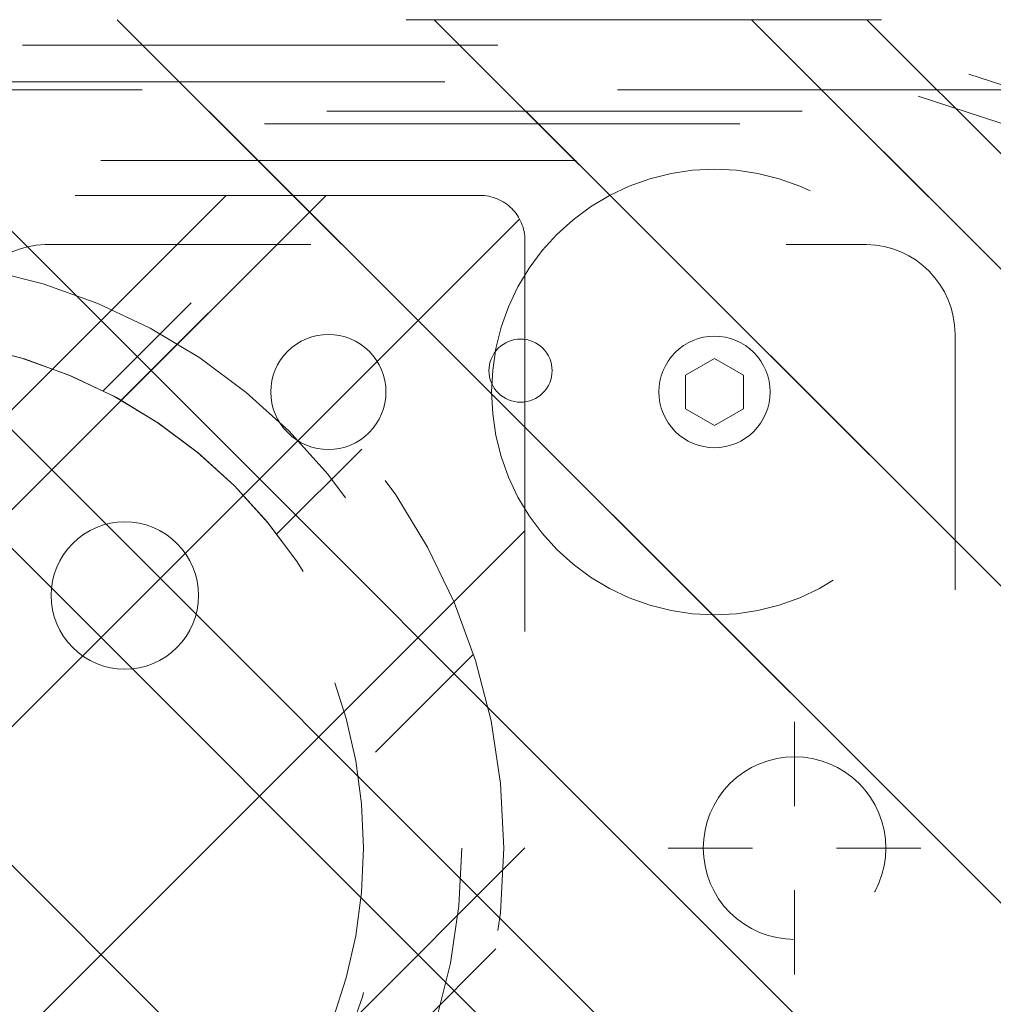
# Model space of a CAD drawing. Header units: inches. Extents: x -463 to -294, y -230 to 12.
# Tile 40 of 68: x -346.09 to -343.36, y -60.05 to -57.29. Entities that reach past the tile are written whole.
import ezdxf

# ---------------------------------------------------------------- set-up
doc = ezdxf.new("R2010")
doc.units = ezdxf.units.IN
doc.header["$LTSCALE"] = 32
doc.header["$MEASUREMENT"] = 0
doc.header["$PDMODE"] = 1
doc.header["$PDSIZE"] = -2
doc.linetypes.add('Dash Style-1', pattern=[0.083328, 0.041656, -0.041672])
for name, color, linetype, lineweight in [('DashLine', 7, 'Dash Style-1', 13), ('DashLineFill', 7, 'Dash Style-1', 13), ('Metal-CascadeShroud', 7, 'Continuous', 18), ('Metal-DeskStructure', 7, 'Continuous', 13), ('None', 7, 'Continuous', 18), ('SolidLine', 7, 'Continuous', 15)]:
    doc.layers.add(name, color=color, linetype=linetype, lineweight=lineweight)
pattern_1 = [(45, (0, 0), (-1.61301565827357, 1.935715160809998), []), (45, (-1.0608, 1.0608), (-0.4723460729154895, 0.4167612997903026), [])]

# ---------------------------------------------------------------- blocks, each defined once
blk = doc.blocks.new('1BRPFY-Leg_Plate (2D)')
at = {"layer": 'DashLineFill', "linetype": 'Continuous', "lineweight": 13}
h = blk.add_hatch(dxfattribs=at)
h.set_pattern_fill('Steel', color=253, style=0, pattern_type=2)
h.set_pattern_definition(pattern_1)
edge = h.paths.add_edge_path()
edge.add_arc((-1.704724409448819, -1.704724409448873), 0.125984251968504, 179.9999999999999, 269.9999999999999)
edge.add_line((-1.704724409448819, -1.830708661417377), (1.704724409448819, -1.830708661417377))
edge.add_arc((1.704724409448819, -1.704724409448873), 0.125984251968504, 270.0000000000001, 360.0000000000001)
edge.add_line((1.830708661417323, -1.704724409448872), (1.830708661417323, 1.704724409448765))
edge.add_arc((1.704724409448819, 1.704724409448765), 0.1259842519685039, 0, 90)
edge.add_line((1.704724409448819, 1.830708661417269), (-1.704724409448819, 1.830708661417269))
edge.add_arc((-1.704724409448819, 1.704724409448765), 0.1259842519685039, 90, 180)
edge.add_line((-1.830708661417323, 1.704724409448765), (-1.830708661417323, -1.704724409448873))
at = {"layer": 'DashLineFill', "flags": 128}
blk.add_lwpolyline([(-1.830708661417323, -1.704724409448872, 0.414213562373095), (-1.704724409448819, -1.830708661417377), (1.704724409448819, -1.830708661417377, 0.414213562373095), (1.830708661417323, -1.704724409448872), (1.830708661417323, 1.704724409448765, 0.414213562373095), (1.704724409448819, 1.830708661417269), (-1.704724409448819, 1.830708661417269, 0.414213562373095), (-1.830708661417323, 1.704724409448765)], format="xyb", close=True, dxfattribs=at)
at = {"layer": 'SolidLine', "flags": 128}
for points in [[(-0.7086614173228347, -0.5019685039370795), (-0.6884019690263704, -0.5029637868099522), (-0.668337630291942, -0.5059400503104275), (-0.6486616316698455, -0.5108686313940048), (-0.6295634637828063, -0.5177020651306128), (-0.6112270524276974, -0.5263745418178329), (-0.5938289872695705, -0.5368025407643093), (-0.5775368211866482, -0.5488856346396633), (-0.5625074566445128, -0.5625074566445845), (-0.5488856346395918, -0.5775368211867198), (-0.5368025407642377, -0.5938289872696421), (-0.5263745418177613, -0.611227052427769), (-0.5177020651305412, -0.6295634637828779), (-0.5108686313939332, -0.6486616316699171), (-0.5059400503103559, -0.6683376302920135), (-0.5029637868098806, -0.688401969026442), (-0.5019685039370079, -0.7086614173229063), (-0.5029637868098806, -0.7289208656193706), (-0.5059400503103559, -0.748985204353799), (-0.5108686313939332, -0.7686612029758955), (-0.5177020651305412, -0.7877593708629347), (-0.5263745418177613, -0.8060957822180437), (-0.5368025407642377, -0.8234938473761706), (-0.5488856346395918, -0.8397860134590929), (-0.5625074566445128, -0.8548153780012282), (-0.5775368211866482, -0.8684372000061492), (-0.5938289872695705, -0.8805202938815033), (-0.6112270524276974, -0.8909482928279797), (-0.6295634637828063, -0.8996207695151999), (-0.6486616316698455, -0.9064542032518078), (-0.668337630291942, -0.9113827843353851), (-0.6884019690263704, -0.9143590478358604), (-0.7086614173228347, -0.9153543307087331), (-0.728920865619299, -0.9143590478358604), (-0.7489852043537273, -0.9113827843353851), (-0.7686612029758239, -0.9064542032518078), (-0.7877593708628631, -0.8996207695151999), (-0.8060957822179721, -0.8909482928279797), (-0.823493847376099, -0.8805202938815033), (-0.8397860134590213, -0.8684372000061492), (-0.8548153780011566, -0.8548153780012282), (-0.8684372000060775, -0.8397860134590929), (-0.8805202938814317, -0.8234938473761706), (-0.8909482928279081, -0.8060957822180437), (-0.8996207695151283, -0.7877593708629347), (-0.9064542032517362, -0.7686612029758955), (-0.9113827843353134, -0.748985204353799), (-0.9143590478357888, -0.7289208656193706), (-0.9153543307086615, -0.7086614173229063), (-0.9143590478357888, -0.688401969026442), (-0.9113827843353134, -0.6683376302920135), (-0.9064542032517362, -0.6486616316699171), (-0.8996207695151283, -0.6295634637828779), (-0.8909482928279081, -0.611227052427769), (-0.8805202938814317, -0.5938289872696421), (-0.8684372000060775, -0.5775368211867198), (-0.8548153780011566, -0.5625074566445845), (-0.8397860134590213, -0.5488856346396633), (-0.823493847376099, -0.5368025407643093), (-0.8060957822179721, -0.5263745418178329), (-0.7877593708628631, -0.5177020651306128), (-0.7686612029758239, -0.5108686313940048), (-0.7489852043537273, -0.5059400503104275), (-0.728920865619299, -0.5029637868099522)], [(-1.279527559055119, -1.118110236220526), (-1.263705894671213, -1.118887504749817), (-1.248036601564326, -1.121211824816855), (-1.232670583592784, -1.125060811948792), (-1.217755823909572, -1.130397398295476), (-1.203435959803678, -1.137170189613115), (-1.189848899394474, -1.145313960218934), (-1.177125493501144, -1.154750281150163), (-1.165388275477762, -1.165388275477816), (-1.15475028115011, -1.177125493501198), (-1.145313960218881, -1.189848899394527), (-1.137170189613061, -1.203435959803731), (-1.130397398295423, -1.217755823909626), (-1.125060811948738, -1.232670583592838), (-1.121211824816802, -1.24803660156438), (-1.118887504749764, -1.263705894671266), (-1.118110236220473, -1.279527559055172), (-1.118887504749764, -1.295349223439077), (-1.121211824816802, -1.311018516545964), (-1.125060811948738, -1.326384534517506), (-1.130397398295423, -1.341299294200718), (-1.137170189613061, -1.355619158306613), (-1.145313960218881, -1.369206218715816), (-1.15475028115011, -1.381929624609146), (-1.165388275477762, -1.393666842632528), (-1.177125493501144, -1.404304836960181), (-1.189848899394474, -1.413741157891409), (-1.203435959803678, -1.421884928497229), (-1.217755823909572, -1.428657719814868), (-1.232670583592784, -1.433994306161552), (-1.248036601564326, -1.437843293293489), (-1.263705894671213, -1.440167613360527), (-1.279527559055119, -1.440944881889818), (-1.295349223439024, -1.440167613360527), (-1.311018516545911, -1.437843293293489), (-1.326384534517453, -1.433994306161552), (-1.341299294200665, -1.428657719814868), (-1.355619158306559, -1.421884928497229), (-1.369206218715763, -1.413741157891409), (-1.381929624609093, -1.404304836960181), (-1.393666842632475, -1.393666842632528), (-1.404304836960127, -1.381929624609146), (-1.413741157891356, -1.369206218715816), (-1.421884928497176, -1.355619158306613), (-1.428657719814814, -1.341299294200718), (-1.433994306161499, -1.326384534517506), (-1.437843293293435, -1.311018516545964), (-1.440167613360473, -1.295349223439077), (-1.440944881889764, -1.279527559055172), (-1.440167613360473, -1.263705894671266), (-1.437843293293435, -1.24803660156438), (-1.433994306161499, -1.232670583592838), (-1.428657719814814, -1.217755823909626), (-1.421884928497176, -1.203435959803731), (-1.413741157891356, -1.189848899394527), (-1.404304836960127, -1.177125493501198), (-1.393666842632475, -1.165388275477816), (-1.381929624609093, -1.154750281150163), (-1.369206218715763, -1.145313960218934), (-1.355619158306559, -1.137170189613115), (-1.341299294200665, -1.130397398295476), (-1.326384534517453, -1.125060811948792), (-1.311018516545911, -1.121211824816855), (-1.295349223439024, -1.118887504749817)]]:
    blk.add_lwpolyline(points, close=True, dxfattribs=at)
blk = doc.blocks.new('Group-25')
at = {"layer": 'None', "color": 7, "transparency": 33554687}
blk.add_blockref('1BRPFY-Leg_Plate (2D)', (0, 0), dxfattribs=at)
blk = doc.blocks.new('SL T Motion Parts (2D)')
at = {"layer": 'None', "transparency": 33554687}
blk.add_blockref('Group-25', (0, 0), dxfattribs=at)
blk = doc.blocks.new('1BP8DW-Leveler (2D)')
at = {"layer": 'DashLine', "flags": 128}
for points in [[(0.625, -1.786516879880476e-14), (0.6219904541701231, -0.06126071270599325), (0.6129908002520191, -0.1219314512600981), (0.5980877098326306, -0.1814279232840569), (0.5774247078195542, -0.2391771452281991), (0.551200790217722, -0.2946229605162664), (0.5196685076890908, -0.3472313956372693), (0.4831315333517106, -0.3964958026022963), (0.4419417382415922, -0.4419417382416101), (0.3964958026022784, -0.4831315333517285), (0.3472313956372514, -0.5196685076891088), (0.2946229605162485, -0.5512007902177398), (0.2391771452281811, -0.5774247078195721), (0.181427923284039, -0.5980877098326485), (0.1219314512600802, -0.612990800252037), (0.06126071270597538, -0.6219904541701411), (0, -0.625000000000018), (-0.06126071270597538, -0.6219904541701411), (-0.1219314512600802, -0.612990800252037), (-0.181427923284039, -0.5980877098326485), (-0.2391771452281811, -0.5774247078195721), (-0.2946229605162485, -0.5512007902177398), (-0.3472313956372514, -0.5196685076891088), (-0.3964958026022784, -0.4831315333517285), (-0.4419417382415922, -0.4419417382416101), (-0.4831315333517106, -0.3964958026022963), (-0.5196685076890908, -0.3472313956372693), (-0.551200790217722, -0.2946229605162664), (-0.5774247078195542, -0.2391771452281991), (-0.5980877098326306, -0.1814279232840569), (-0.6129908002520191, -0.1219314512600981), (-0.6219904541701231, -0.06126071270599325), (-0.625, -1.786516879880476e-14), (-0.6219904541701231, 0.06126071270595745), (-0.6129908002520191, 0.1219314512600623), (-0.5980877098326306, 0.1814279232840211), (-0.5774247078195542, 0.2391771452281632), (-0.551200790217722, 0.2946229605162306), (-0.5196685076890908, 0.3472313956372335), (-0.4831315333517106, 0.3964958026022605), (-0.4419417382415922, 0.4419417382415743), (-0.3964958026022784, 0.4831315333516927), (-0.3472313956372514, 0.5196685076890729), (-0.2946229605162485, 0.5512007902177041), (-0.2391771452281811, 0.5774247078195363), (-0.181427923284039, 0.5980877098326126), (-0.1219314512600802, 0.6129908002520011), (-0.06126071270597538, 0.6219904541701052), (0, 0.6249999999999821), (0.06126071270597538, 0.6219904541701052), (0.1219314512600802, 0.6129908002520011), (0.181427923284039, 0.5980877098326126), (0.2391771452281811, 0.5774247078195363), (0.2946229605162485, 0.5512007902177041), (0.3472313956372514, 0.5196685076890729), (0.3964958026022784, 0.4831315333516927), (0.4419417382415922, 0.4419417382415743), (0.4831315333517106, 0.3964958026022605), (0.5196685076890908, 0.3472313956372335), (0.551200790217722, 0.2946229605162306), (0.5774247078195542, 0.2391771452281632), (0.5980877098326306, 0.1814279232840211), (0.6129908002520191, 0.1219314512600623), (0.6219904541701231, 0.06126071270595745)], [(0, 0.1562499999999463), (0.01531517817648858, 0.1554976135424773), (0.03048286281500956, 0.1532477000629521), (0.04535698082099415, 0.1495219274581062), (0.05979428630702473, 0.1443561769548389), (0.07365574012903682, 0.1378001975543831), (0.08680784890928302, 0.129917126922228), (0.09912395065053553, 0.1207828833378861), (0.1104854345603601, 0.1104854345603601), (0.1207828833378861, 0.09912395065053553), (0.129917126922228, 0.08680784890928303), (0.1378001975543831, 0.0736557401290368), (0.1443561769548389, 0.05979428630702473), (0.1495219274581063, 0.04535698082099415), (0.1532477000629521, 0.03048286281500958), (0.1554976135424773, 0.01531517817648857), (0.1562499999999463, 9.56755311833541e-18), (0.1554976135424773, -0.01531517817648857), (0.1532477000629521, -0.03048286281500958), (0.1495219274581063, -0.04535698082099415), (0.1443561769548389, -0.05979428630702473), (0.1378001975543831, -0.0736557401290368), (0.129917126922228, -0.08680784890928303), (0.1207828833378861, -0.09912395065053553), (0.1104854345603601, -0.1104854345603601), (0.09912395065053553, -0.1207828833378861), (0.08680784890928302, -0.129917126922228), (0.07365574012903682, -0.1378001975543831), (0.05979428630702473, -0.1443561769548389), (0.04535698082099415, -0.1495219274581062), (0.03048286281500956, -0.1532477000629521), (0.01531517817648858, -0.1554976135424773), (0, -0.1562499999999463), (-0.01531517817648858, -0.1554976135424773), (-0.03048286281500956, -0.1532477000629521), (-0.04535698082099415, -0.1495219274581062), (-0.05979428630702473, -0.1443561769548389), (-0.07365574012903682, -0.1378001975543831), (-0.08680784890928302, -0.129917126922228), (-0.09912395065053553, -0.1207828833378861), (-0.1104854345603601, -0.1104854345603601), (-0.1207828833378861, -0.09912395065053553), (-0.129917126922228, -0.08680784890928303), (-0.1378001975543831, -0.0736557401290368), (-0.1443561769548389, -0.05979428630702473), (-0.1495219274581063, -0.04535698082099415), (-0.1532477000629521, -0.03048286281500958), (-0.1554976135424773, -0.01531517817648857), (-0.1562499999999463, 9.56755311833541e-18), (-0.1554976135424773, 0.01531517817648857), (-0.1532477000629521, 0.03048286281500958), (-0.1495219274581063, 0.04535698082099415), (-0.1443561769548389, 0.05979428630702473), (-0.1378001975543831, 0.0736557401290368), (-0.129917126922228, 0.08680784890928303), (-0.1207828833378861, 0.09912395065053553), (-0.1104854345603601, 0.1104854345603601), (-0.09912395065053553, 0.1207828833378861), (-0.08680784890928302, 0.129917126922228), (-0.07365574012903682, 0.1378001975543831), (-0.05979428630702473, 0.1443561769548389), (-0.04535698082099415, 0.1495219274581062), (-0.03048286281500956, 0.1532477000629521), (-0.01531517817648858, 0.1554976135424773)], [(5.740531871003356e-18, 0.09374999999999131), (-0.08118988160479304, 0.04687499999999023), (-0.08118988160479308, -0.04687500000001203), (-1.722159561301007e-17, -0.09375000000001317), (0.08118988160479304, -0.04687500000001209), (0.08118988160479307, 0.0468749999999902)]]:
    blk.add_lwpolyline(points, close=True, dxfattribs=at)
blk = doc.blocks.new('TLLegSleeve-NG-BK (2D)')
at = {"layer": 'DashLineFill', "linetype": 'Continuous', "lineweight": 13}
h = blk.add_hatch(dxfattribs=at)
h.set_pattern_fill('Steel', color=253, style=0, pattern_type=2)
h.set_pattern_definition(pattern_1)
edge = h.paths.add_edge_path()
edge.add_arc((0, 2.950395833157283e-16), 1.771653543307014, 180, 360)
edge.add_arc((0, -2.950395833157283e-16), 1.771653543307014, 9.54166404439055e-15, 180)
edge.add_line((-1.771653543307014, 0), (-1.771653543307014, 0))
edge = h.paths.add_edge_path()
edge.add_arc((-1.77635683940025e-15, 2.687045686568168e-15), 1.437007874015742, 180, 360)
edge.add_arc((-1.554312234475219e-15, 2.208425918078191e-15), 1.437007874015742, 9.541664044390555e-15, 180)
edge.add_line((-1.437007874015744, 2.44773580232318e-15), (-1.437007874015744, 2.44773580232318e-15))
at = {"layer": 'DashLine', "flags": 128}
blk.add_lwpolyline([(1.653543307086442, 1.01250325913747e-16), (1.645581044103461, -0.1620755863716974), (1.621770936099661, -0.3225902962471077), (1.582342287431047, -0.4799982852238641), (1.527674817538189, -0.6327836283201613), (1.458295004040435, -0.7794749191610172), (1.374871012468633, -0.9186594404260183), (1.27820626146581, -1.048996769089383), (1.169231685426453, -1.169231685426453), (1.048996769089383, -1.27820626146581), (0.9186594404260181, -1.374871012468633), (0.7794749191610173, -1.458295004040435), (0.6327836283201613, -1.527674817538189), (0.4799982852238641, -1.582342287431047), (0.3225902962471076, -1.621770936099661), (0.1620755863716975, -1.645581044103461), (0, -1.653543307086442), (-0.1620755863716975, -1.645581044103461), (-0.3225902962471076, -1.621770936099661), (-0.4799982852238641, -1.582342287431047), (-0.6327836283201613, -1.527674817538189), (-0.7794749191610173, -1.458295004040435), (-0.9186594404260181, -1.374871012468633), (-1.048996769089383, -1.27820626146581), (-1.169231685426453, -1.169231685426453), (-1.27820626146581, -1.048996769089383), (-1.374871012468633, -0.9186594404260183), (-1.458295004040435, -0.7794749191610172), (-1.527674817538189, -0.6327836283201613), (-1.582342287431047, -0.4799982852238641), (-1.621770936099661, -0.3225902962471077), (-1.645581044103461, -0.1620755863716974), (-1.653543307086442, 1.01250325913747e-16), (-1.645581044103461, 0.1620755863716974), (-1.621770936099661, 0.3225902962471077), (-1.582342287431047, 0.4799982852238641), (-1.527674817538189, 0.6327836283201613), (-1.458295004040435, 0.7794749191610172), (-1.374871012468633, 0.9186594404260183), (-1.27820626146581, 1.048996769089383), (-1.169231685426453, 1.169231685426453), (-1.048996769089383, 1.27820626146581), (-0.9186594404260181, 1.374871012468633), (-0.7794749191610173, 1.458295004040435), (-0.6327836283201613, 1.527674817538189), (-0.4799982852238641, 1.582342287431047), (-0.3225902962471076, 1.621770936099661), (-0.1620755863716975, 1.645581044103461), (0, 1.653543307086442), (0.1620755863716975, 1.645581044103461), (0.3225902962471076, 1.621770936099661), (0.4799982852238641, 1.582342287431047), (0.6327836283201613, 1.527674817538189), (0.7794749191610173, 1.458295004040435), (0.9186594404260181, 1.374871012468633), (1.048996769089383, 1.27820626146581), (1.169231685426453, 1.169231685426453), (1.27820626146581, 1.048996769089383), (1.374871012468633, 0.9186594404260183), (1.458295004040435, 0.7794749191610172), (1.527674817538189, 0.6327836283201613), (1.582342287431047, 0.4799982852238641), (1.621770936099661, 0.3225902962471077), (1.645581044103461, 0.1620755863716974)], close=True, dxfattribs=at)
at = {"layer": 'DashLineFill', "flags": 128}
for points in [[(-1.771653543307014, 0, 0.9999999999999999), (1.771653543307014, 0, 0.9999999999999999), (-1.771653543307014, 0)], [(-1.437007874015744, 2.44773580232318e-15, 0.9999999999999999), (1.43700787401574, 2.44773580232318e-15, 0.9999999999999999), (-1.437007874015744, 2.44773580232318e-15)]]:
    blk.add_lwpolyline(points, format="xyb", close=True, dxfattribs=at)
blk = doc.blocks.new('MetalLegBox-Lower-30 (2D)')
at = {"layer": 'DashLine', "flags": 128}
for points in [[(-13.77957715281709, -2.133858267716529), (-13.77957715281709, -1.688111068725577, -0.3249196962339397), (-13.63811606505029, -1.493406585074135), (-2.820419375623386, 2.021476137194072, -0.0787017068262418), (-2.757156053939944, 2.031496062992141), (2.757056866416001, 2.031496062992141, -0.07870170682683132), (2.820320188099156, 2.021476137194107), (13.63801687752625, -1.493406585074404, -0.3249196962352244), (13.77947796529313, -1.688111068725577), (13.77947796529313, -2.133858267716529), (13.67711576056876, -2.133858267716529), (13.67711576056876, -1.688111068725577, 0.324919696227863), (13.60638521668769, -1.590758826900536), (2.788688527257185, 1.92412389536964, 0.07919222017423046), (2.75705686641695, 1.929133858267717), (-2.757156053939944, 1.929133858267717, 0.0791922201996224), (-2.788787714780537, 1.924123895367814), (-13.60648440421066, -1.590758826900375, 0.3249196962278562), (-13.67721494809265, -1.68811106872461), (-13.67721494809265, -2.133858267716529)], [(0.2405651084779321, -1.357554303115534), (0.2409953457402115, -1.456077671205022, 0.3896294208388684), (0.485621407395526, -1.692913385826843), (2.788111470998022, -1.692913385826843, 0.4102261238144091), (3.036700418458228, -1.44094488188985), (3.036700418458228, 1.440944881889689, 0.4102261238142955), (2.788111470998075, 1.6929133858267), (0.4856214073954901, 1.6929133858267, 0.406090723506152), (0.2405651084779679, 1.441781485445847), (0.2405651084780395, 1.357554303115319, -0.8378211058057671)]]:
    blk.add_lwpolyline(points, format="xyb", close=True, dxfattribs=at)
blk.add_lwpolyline([(3.144723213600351e-14, 1.437007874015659), (0.140851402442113, 1.430088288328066), (0.2803463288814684, 1.409396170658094), (0.4171413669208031, 1.375130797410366), (0.5499191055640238, 1.327622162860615), (0.677400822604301, 1.267327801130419), (0.7983587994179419, 1.194828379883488), (0.9116281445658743, 1.110822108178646), (1.016118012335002, 1.016118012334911), (1.110822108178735, 0.9116281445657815), (1.194828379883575, 0.7983587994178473), (1.267327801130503, 0.6774008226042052), (1.327622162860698, 0.5499191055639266), (1.375130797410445, 0.4171413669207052), (1.409396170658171, 0.2803463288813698), (1.430088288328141, 0.1408514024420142), (1.43700787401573, -6.751874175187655e-14), (1.430088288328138, -0.1408514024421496), (1.409396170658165, -0.2803463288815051), (1.375130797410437, -0.4171413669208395), (1.327622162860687, -0.5499191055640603), (1.26732780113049, -0.6774008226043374), (1.194828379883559, -0.798358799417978), (1.110822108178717, -0.9116281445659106), (1.016118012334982, -1.016118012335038), (0.9116281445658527, -1.110822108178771), (0.7983587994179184, -1.194828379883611), (0.6774008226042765, -1.267327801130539), (0.549919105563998, -1.327622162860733), (0.4171413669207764, -1.375130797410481), (0.2803463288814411, -1.409396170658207), (0.1408514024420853, -1.430088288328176), (3.646814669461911e-15, -1.437007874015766), (-0.1408514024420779, -1.430088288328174), (-0.2803463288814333, -1.409396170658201), (-0.4171413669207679, -1.375130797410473), (-0.5499191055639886, -1.327622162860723), (-0.6774008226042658, -1.267327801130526), (-0.7983587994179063, -1.194828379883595), (-0.9116281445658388, -1.110822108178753), (-1.016118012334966, -1.016118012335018), (-1.1108221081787, -0.9116281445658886), (-1.194828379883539, -0.7983587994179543), (-1.267327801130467, -0.6774008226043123), (-1.327622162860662, -0.5499191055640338), (-1.37513079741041, -0.4171413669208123), (-1.409396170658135, -0.2803463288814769), (-1.430088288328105, -0.1408514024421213), (-1.437007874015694, -3.926373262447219e-14), (-1.430088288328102, 0.1408514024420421), (-1.40939617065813, 0.2803463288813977), (-1.375130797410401, 0.4171413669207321), (-1.327622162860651, 0.5499191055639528), (-1.267327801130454, 0.67740082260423), (-1.194828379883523, 0.7983587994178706), (-1.110822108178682, 0.9116281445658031), (-1.016118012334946, 1.01611801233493), (-0.911628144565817, 1.110822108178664), (-0.7983587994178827, 1.194828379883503), (-0.6774008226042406, 1.267327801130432), (-0.5499191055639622, 1.327622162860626), (-0.4171413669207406, 1.375130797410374), (-0.2803463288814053, 1.4093961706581), (-0.1408514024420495, 1.430088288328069)], close=True, dxfattribs=at)
at = {"layer": 'Metal-CascadeShroud', "color": 7, "xscale": -1}
for p in [(2.362204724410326, 1.279527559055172), (2.362204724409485, 1.279527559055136)]:
    blk.add_blockref('1BP8DW-Leveler (2D)', p, dxfattribs=at)
at = {"layer": 'Metal-CascadeShroud', "rotation": 180}
blk.add_blockref('SL T Motion Parts (2D)', (1.790343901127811e-14, -6.26620365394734e-14), dxfattribs=at)
at = {"layer": 'Metal-CascadeShroud', "color": 7}
blk.add_blockref('TLLegSleeve-NG-BK (2D)', (0, 0), dxfattribs=at)
blk = doc.blocks.new('MetalLegBox-Upper-30 (2D)')
at = {"layer": 'DashLine', "flags": 128}
blk.add_lwpolyline([(13.97637795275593, -3.074803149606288), (14.75590551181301, -3.074803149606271, 0.4142135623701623), (14.8582677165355, -2.972440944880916), (14.85826771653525, -1.840079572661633, 0.3249196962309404), (14.78753717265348, -1.742727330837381), (2.823585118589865, 2.14459633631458, 0.07870170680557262), (2.791953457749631, 2.14960629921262), (-2.791953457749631, 2.14960629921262, 0.07870170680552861), (-2.823585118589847, 2.14459633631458), (-14.78753717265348, -1.742727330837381, 0.3249196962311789), (-14.85826771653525, -1.840079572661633), (-14.85826771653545, -2.972440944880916, 0.4142135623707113), (-14.75590551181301, -3.074803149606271), (-13.9763779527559, -3.074803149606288), (-13.97637795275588, -3.177165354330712), (-14.75590551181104, -3.177165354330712, -0.4142135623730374), (-14.96062992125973, -2.972440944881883), (-14.96062992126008, -1.840079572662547, -0.3249196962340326), (-14.81916883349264, -1.64537508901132), (-13.68074669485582, -1.275479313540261), (-13.99767160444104, -0.3000847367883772, -0.4174971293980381), (-13.8371617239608, 0.01493364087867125), (-9.523714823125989, 1.416457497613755, -0.4142135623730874), (-9.206215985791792, 1.254683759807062), (-8.88989937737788, 0.2811613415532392), (-2.855216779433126, 2.241948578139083, -0.07870170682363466), (-2.791953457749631, 2.251968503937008), (2.791953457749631, 2.251968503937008, -0.07870170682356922), (2.855216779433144, 2.241948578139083), (8.889899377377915, 0.2811613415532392), (9.20621598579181, 1.254683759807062, -0.414213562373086), (9.523714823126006, 1.416457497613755), (13.8371617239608, 0.01493364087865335, -0.4174971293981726), (13.99767160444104, -0.3000847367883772), (13.68074669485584, -1.275479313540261), (14.81916883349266, -1.64537508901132, -0.3249196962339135), (14.9606299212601, -1.840079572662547), (14.96062992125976, -2.972440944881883, -0.414213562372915), (14.75590551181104, -3.177165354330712), (13.97637795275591, -3.177165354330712)], format="xyb", close=True, dxfattribs=at)
blk = doc.blocks.new('Group-28')
at = {"layer": 'DashLineFill', "linetype": 'Continuous', "lineweight": 13}
h = blk.add_hatch(dxfattribs=at)
h.set_pattern_fill('Steel', color=253, style=0, pattern_type=2)
h.set_pattern_definition(pattern_1)
h.paths.add_polyline_path([(-2.066929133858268, 1.397637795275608), (2.066929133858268, 1.397637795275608), (2.066929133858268, 0.1377952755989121), (2.106299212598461, 0.1377952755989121), (2.106299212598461, -0.1377952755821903), (2.066929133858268, -0.1377952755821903), (2.066929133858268, -5.275590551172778), (2.106299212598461, -5.275590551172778), (2.106299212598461, -5.55118110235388), (2.066929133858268, -5.55118110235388), (2.066929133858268, -5.82677165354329), (-2.066929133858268, -5.82677165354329), (-2.066929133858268, -5.55118110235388), (-2.106299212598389, -5.55118110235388), (-2.106299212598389, -5.275590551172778), (-2.066929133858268, -5.275590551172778), (-2.066929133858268, -0.1377952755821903), (-2.106299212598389, -0.1377952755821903), (-2.106299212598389, 0.1377952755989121), (-2.066929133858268, 0.1377952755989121)])
at = {"layer": 'DashLineFill', "flags": 128}
blk.add_lwpolyline([(-2.066929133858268, 1.397637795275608), (2.066929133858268, 1.397637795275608), (2.066929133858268, 0.1377952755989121), (2.106299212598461, 0.1377952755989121), (2.106299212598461, -0.1377952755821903), (2.066929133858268, -0.1377952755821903), (2.066929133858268, -5.275590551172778), (2.106299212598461, -5.275590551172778), (2.106299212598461, -5.55118110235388), (2.066929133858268, -5.55118110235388), (2.066929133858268, -5.82677165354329), (-2.066929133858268, -5.82677165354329), (-2.066929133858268, -5.55118110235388), (-2.106299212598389, -5.55118110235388), (-2.106299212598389, -5.275590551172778), (-2.066929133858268, -5.275590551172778), (-2.066929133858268, -0.1377952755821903), (-2.106299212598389, -0.1377952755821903), (-2.106299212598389, 0.1377952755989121), (-2.066929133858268, 0.1377952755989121)], close=True, dxfattribs=at)
blk = doc.blocks.new('TL14_upper_leg (2D)')
at = {"layer": 'DashLine', "color": 7}
blk.add_blockref('Group-28', (0, 0), dxfattribs=at)
blk = doc.blocks.new('Group-29')
at = {"layer": 'DashLine'}
for p, q in [((0.0001991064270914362, -3.582677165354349), (0.0001991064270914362, -3.346456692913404)), ((-0.117911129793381, -3.700787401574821), (-0.3541316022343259, -3.700787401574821)), ((0.1183093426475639, -3.700787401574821), (0.3545298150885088, -3.700787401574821)), ((0.0001991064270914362, -3.818897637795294), (0.0001991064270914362, -4.055118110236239))]:
    blk.add_line(p, q, dxfattribs=at)
at = {"layer": 'DashLine', "flags": 128}
blk.add_lwpolyline([(-0.2557064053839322, -3.700787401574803), (-0.254474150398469, -3.675704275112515), (-0.2507892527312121, -3.650862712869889), (-0.2446871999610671, -3.626501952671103), (-0.2362267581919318, -3.602856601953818), (-0.2254894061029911, -3.580154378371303), (-0.2125785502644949, -3.558613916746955), (-0.1976185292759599, -3.538442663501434), (-0.180753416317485, -3.51983487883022), (-0.1621456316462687, -3.502969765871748), (-0.1419743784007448, -3.488009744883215), (-0.1204339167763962, -3.475098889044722), (-0.09773169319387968, -3.464361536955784), (-0.07408634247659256, -3.455901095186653), (-0.04972558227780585, -3.449799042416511), (-0.02488402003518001, -3.446114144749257), (0.0001991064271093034, -3.444881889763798), (0.02528223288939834, -3.446114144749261), (0.05012379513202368, -3.449799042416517), (0.07448455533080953, -3.455901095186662), (0.09812990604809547, -3.464361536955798), (0.1208321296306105, -3.475098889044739), (0.1423725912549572, -3.488009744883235), (0.1625438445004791, -3.50296976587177), (0.181151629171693, -3.519834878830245), (0.1980167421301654, -3.538442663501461), (0.2129767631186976, -3.558613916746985), (0.2258876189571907, -3.580154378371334), (0.2366249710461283, -3.60285660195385), (0.2450854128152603, -3.626501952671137), (0.2511874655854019, -3.650862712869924), (0.2548723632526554, -3.67570427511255), (0.2561046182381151, -3.700787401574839), (0.2548723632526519, -3.725870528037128), (0.251187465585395, -3.750712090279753), (0.24508541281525, -3.775072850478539), (0.2366249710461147, -3.798718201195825), (0.2258876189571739, -3.82142042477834), (0.2129767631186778, -3.842960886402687), (0.1980167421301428, -3.863132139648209), (0.1811516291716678, -3.881739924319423), (0.1625438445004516, -3.898605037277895), (0.1423725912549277, -3.913565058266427), (0.1208321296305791, -3.926475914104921), (0.09812990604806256, -3.937213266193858), (0.07448455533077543, -3.94567370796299), (0.05012379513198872, -3.951775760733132), (0.02528223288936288, -3.955460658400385), (0.0001991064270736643, -3.956692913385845), (-0.02488402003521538, -3.955460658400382), (-0.04972558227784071, -3.951775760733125), (-0.07408634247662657, -3.94567370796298), (-0.09773169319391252, -3.937213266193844), (-0.1204339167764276, -3.926475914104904), (-0.1419743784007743, -3.913565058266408), (-0.1621456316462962, -3.898605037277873), (-0.1807534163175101, -3.881739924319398), (-0.1976185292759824, -3.863132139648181), (-0.2125785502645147, -3.842960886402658), (-0.2254894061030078, -3.821420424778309), (-0.2362267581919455, -3.798718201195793), (-0.2446871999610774, -3.775072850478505), (-0.250789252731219, -3.750712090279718), (-0.2544741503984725, -3.725870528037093)], close=True, dxfattribs=at)
blk = doc.blocks.new('1BRPT9-Bracket (2D)')
at = {"layer": 'DashLineFill', "linetype": 'Continuous', "lineweight": 13}
h = blk.add_hatch(dxfattribs=at)
h.set_pattern_fill('Steel', color=253, style=0, pattern_type=2)
h.set_pattern_definition(pattern_1)
edge = h.paths.add_edge_path()
edge.add_arc((1.677931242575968, -8.488188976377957), 0.2519685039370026, 269.999999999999, 360.0000000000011)
edge.add_line((1.929899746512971, -8.488188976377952), (1.929899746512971, -7.480314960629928))
edge.add_line((1.929899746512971, -7.480314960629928), (2.323600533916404, -7.480314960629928))
edge.add_line((2.323600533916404, -7.480314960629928), (2.323600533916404, 7.461135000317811))
edge.add_line((2.323600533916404, 7.461135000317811), (1.929899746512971, 7.480314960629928))
edge.add_line((1.929899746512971, 7.480314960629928), (1.929899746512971, 8.488188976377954))
edge.add_arc((1.677931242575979, 8.488188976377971), 0.2519685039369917, 359.999999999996, 450.0000000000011)
edge.add_line((1.677931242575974, 8.740157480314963), (-2.32206875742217, 8.740157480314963))
edge.add_line((-2.32206875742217, 8.740157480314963), (-2.32206875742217, -8.74015748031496))
edge.add_line((-2.32206875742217, -8.74015748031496), (1.677931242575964, -8.74015748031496))
h = blk.add_hatch(dxfattribs=at)
h.set_pattern_fill('Steel', color=253, style=0, pattern_type=2)
h.set_pattern_definition(pattern_1)
h.paths.add_polyline_path([(1.339348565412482, -3.021148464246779), (1.330665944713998, -3.020721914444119), (1.322066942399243, -3.019446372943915), (1.313634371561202, -3.017334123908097), (1.305449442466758, -3.014405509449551), (1.297590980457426, -3.010688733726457), (1.290134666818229, -3.006219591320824), (1.283152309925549, -3.001041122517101), (1.276711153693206, -2.995203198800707), (1.270873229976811, -2.988762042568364), (1.265694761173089, -2.981779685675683), (1.261225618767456, -2.974323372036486), (1.257508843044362, -2.966464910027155), (1.254580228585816, -2.95827998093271), (1.252467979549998, -2.949847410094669), (1.251192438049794, -2.941248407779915), (1.250765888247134, -2.932565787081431), (1.251192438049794, -2.923883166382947), (1.252467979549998, -2.915284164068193), (1.254580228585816, -2.906851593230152), (1.257508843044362, -2.898666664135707), (1.261225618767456, -2.890808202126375), (1.265694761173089, -2.883351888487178), (1.270873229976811, -2.876369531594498), (1.276711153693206, -2.869928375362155), (1.283152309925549, -2.864090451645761), (1.290134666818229, -2.858911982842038), (1.297590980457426, -2.854442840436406), (1.305449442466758, -2.850726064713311), (1.313634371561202, -2.847797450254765), (1.322066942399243, -2.845685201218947), (1.330665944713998, -2.844409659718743), (1.339348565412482, -2.843983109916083), (1.348031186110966, -2.844409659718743), (1.35663018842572, -2.845685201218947), (1.365062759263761, -2.847797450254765), (1.373247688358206, -2.850726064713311), (1.381106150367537, -2.854442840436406), (1.388562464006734, -2.858911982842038), (1.395544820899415, -2.864090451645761), (1.401985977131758, -2.869928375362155), (1.407823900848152, -2.876369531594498), (1.413002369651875, -2.883351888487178), (1.417471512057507, -2.890808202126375), (1.421188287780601, -2.898666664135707), (1.424116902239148, -2.906851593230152), (1.426229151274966, -2.915284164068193), (1.42750469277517, -2.923883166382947), (1.427931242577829, -2.932565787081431), (1.42750469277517, -2.941248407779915), (1.426229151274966, -2.949847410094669), (1.424116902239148, -2.95827998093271), (1.421188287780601, -2.966464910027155), (1.417471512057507, -2.974323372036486), (1.413002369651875, -2.981779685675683), (1.407823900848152, -2.988762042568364), (1.401985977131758, -2.995203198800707), (1.395544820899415, -3.001041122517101), (1.388562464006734, -3.006219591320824), (1.381106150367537, -3.010688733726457), (1.373247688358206, -3.014405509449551), (1.365062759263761, -3.017334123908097), (1.35663018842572, -3.019446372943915), (1.348031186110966, -3.020721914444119)])
at = {"layer": 'DashLineFill'}
blk.add_line((2.126750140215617, 7.461135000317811), (2.126750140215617, -7.480314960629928), dxfattribs=at)
at = {"layer": 'DashLineFill', "flags": 128}
blk.add_lwpolyline([(1.677931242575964, -8.74015748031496, 0.4142135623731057), (1.929899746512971, -8.488188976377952), (1.929899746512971, -7.480314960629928), (2.323600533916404, -7.480314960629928), (2.323600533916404, 7.461135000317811), (1.929899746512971, 7.480314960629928), (1.929899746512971, 8.488188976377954, 0.4142135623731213), (1.677931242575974, 8.740157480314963), (-2.32206875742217, 8.740157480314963), (-2.32206875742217, -8.74015748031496)], format="xyb", close=True, dxfattribs=at)
blk.add_lwpolyline([(1.339348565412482, -3.021148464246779), (1.330665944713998, -3.020721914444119), (1.322066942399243, -3.019446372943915), (1.313634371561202, -3.017334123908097), (1.305449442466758, -3.014405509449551), (1.297590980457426, -3.010688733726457), (1.290134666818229, -3.006219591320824), (1.283152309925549, -3.001041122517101), (1.276711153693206, -2.995203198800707), (1.270873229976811, -2.988762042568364), (1.265694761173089, -2.981779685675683), (1.261225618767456, -2.974323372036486), (1.257508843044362, -2.966464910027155), (1.254580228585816, -2.95827998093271), (1.252467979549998, -2.949847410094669), (1.251192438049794, -2.941248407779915), (1.250765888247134, -2.932565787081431), (1.251192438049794, -2.923883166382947), (1.252467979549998, -2.915284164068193), (1.254580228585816, -2.906851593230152), (1.257508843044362, -2.898666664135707), (1.261225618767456, -2.890808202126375), (1.265694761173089, -2.883351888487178), (1.270873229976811, -2.876369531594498), (1.276711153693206, -2.869928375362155), (1.283152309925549, -2.864090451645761), (1.290134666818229, -2.858911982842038), (1.297590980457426, -2.854442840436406), (1.305449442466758, -2.850726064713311), (1.313634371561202, -2.847797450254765), (1.322066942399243, -2.845685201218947), (1.330665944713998, -2.844409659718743), (1.339348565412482, -2.843983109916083), (1.348031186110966, -2.844409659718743), (1.35663018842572, -2.845685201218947), (1.365062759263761, -2.847797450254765), (1.373247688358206, -2.850726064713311), (1.381106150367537, -2.854442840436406), (1.388562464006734, -2.858911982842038), (1.395544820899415, -2.864090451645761), (1.401985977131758, -2.869928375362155), (1.407823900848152, -2.876369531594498), (1.413002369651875, -2.883351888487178), (1.417471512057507, -2.890808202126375), (1.421188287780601, -2.898666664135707), (1.424116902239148, -2.906851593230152), (1.426229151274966, -2.915284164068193), (1.42750469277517, -2.923883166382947), (1.427931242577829, -2.932565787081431), (1.42750469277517, -2.941248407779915), (1.426229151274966, -2.949847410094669), (1.424116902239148, -2.95827998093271), (1.421188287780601, -2.966464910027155), (1.417471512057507, -2.974323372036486), (1.413002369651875, -2.981779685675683), (1.407823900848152, -2.988762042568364), (1.401985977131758, -2.995203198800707), (1.395544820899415, -3.001041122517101), (1.388562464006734, -3.006219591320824), (1.381106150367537, -3.010688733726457), (1.373247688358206, -3.014405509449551), (1.365062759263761, -3.017334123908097), (1.35663018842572, -3.019446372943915), (1.348031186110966, -3.020721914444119)], close=True, dxfattribs=at)
at = {"layer": 'DashLineFill', "linetype": 'Continuous', "lineweight": 5}
blk.add_point((0.0001991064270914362, -3.700787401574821), dxfattribs=at)
at = {"layer": 'Metal-DeskStructure', "color": 7}
blk.add_blockref('Group-29', (0, 0), dxfattribs=at)
blk = doc.blocks.new('Group-50')
at = {"layer": 'None', "color": 7, "rotation": 90}
for name in ['TL14_upper_leg (2D)', '1BRPT9-Bracket (2D)']:
    blk.add_blockref(name, (11.8413711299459, -44.63670917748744), dxfattribs=at)
blk = doc.blocks.new('Group-51')
at = {"layer": 'None'}
blk.add_blockref('Group-50', (0, 0), dxfattribs=at)
at = {"layer": 'None', "color": 7}
for name in ['MetalLegBox-Upper-30 (2D)', 'MetalLegBox-Lower-30 (2D)']:
    blk.add_blockref(name, (12.95554435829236, -44.63669972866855), dxfattribs=at)

msp = doc.modelspace()

# ---------------------------------------------------------------- block references
at = {"layer": 'None'}
msp.add_blockref('Group-51', (-359.4593240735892, -14.97747349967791), dxfattribs=at)

doc.saveas('drawing.dxf')
